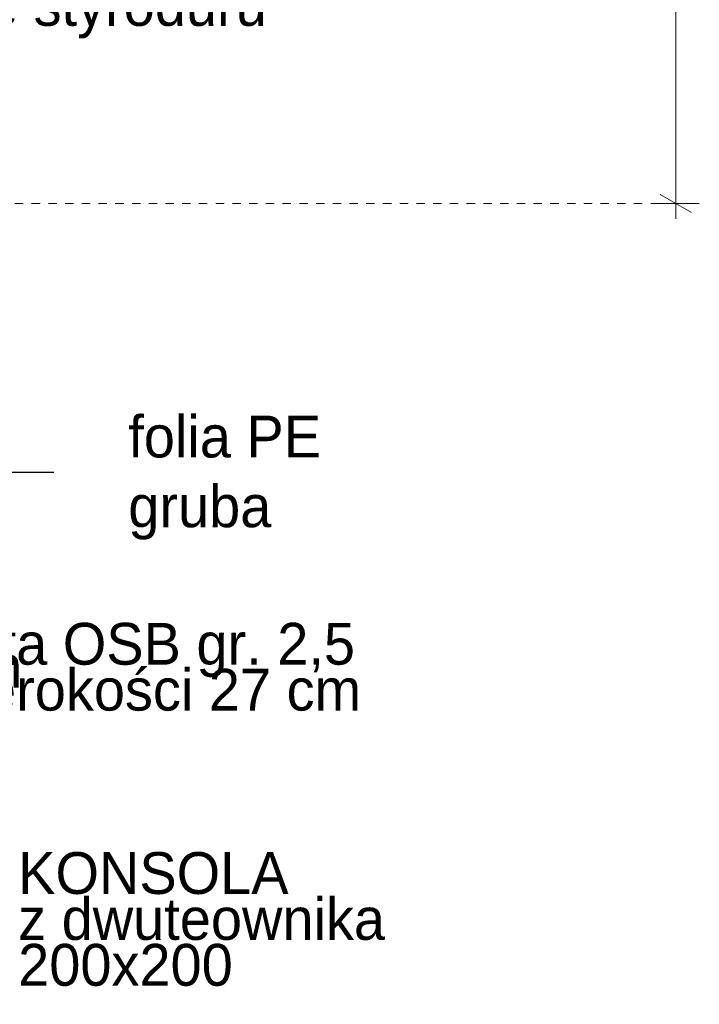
# Model space of a CAD drawing. Extents: x -93487 to -89412, y 100871 to 103816.
# Tile 7 of 15: x -92311 to -91986, y 101950 to 102421. Entities that reach past the tile are written whole.
import ezdxf

# ---------------------------------------------------------------- set-up
doc = ezdxf.new("R2010")
doc.units = 0
doc.header["$MEASUREMENT"] = 0
doc.linetypes.add('Hidden Line copy', pattern=[8, 4, -4])
for name, color, linetype, lineweight in [('A-Opisy_Nr_Pióra__21', 7, 'Continuous', 13), ('Arch balustrady_Nr_Pióra__21', 7, 'Continuous', 13), ('Arch wymiary_Nr_Pióra__21', 7, 'Continuous', 13)]:
    doc.layers.add(name, color=color, linetype=linetype, lineweight=lineweight)
doc.layers.add('Arch wymiary', color=7, linetype='Continuous')
doc.styles.add('GENERATED_STYLE_1', font='txt')
doc.styles.add('GENERATED_STYLE_2', font='txt')
doc.styles.add('GENERATED_STYLE_3', font='txt')
doc.styles.add('GENERATED_STYLE_4', font='txt')
doc.dimstyles.new('GENERATED_STYLE__4', dxfattribs={"dimtxt": 20, "dimasz": 11.4, "dimexe": 0.18, "dimexo": 0, "dimgap": 0.09, "dimtad": 1, "dimdec": 0, "dimlfac": 0.1, "dimzin": 0, "dimdsep": 46, "dimtxsty": 'GENERATED_STYLE_1', "dimblk": 'ARROWHEAD_2', "dimblk1": 'ARROWHEAD_2', "dimblk2": 'ARROWHEAD_2', "dimcen": 0.09, "dimclrd": 7, "dimclre": 7, "dimclrt": 7, "dimazin": 0, "dimtfac": 1, "dimtdec": 4, "dimtmove": 0, "dimatfit": 3, "dimfxl": 0, "dimtolj": 1, "dimtzin": 0, "dimarcsym": 0})
doc.dimstyles.new('GENERATED_STYLE__7', dxfattribs={"dimtxt": 0.18, "dimasz": 27.36, "dimexe": 0.18, "dimexo": 0.0625, "dimgap": 0.09, "dimtad": 0, "dimtih": 1, "dimtoh": 1, "dimdec": 4, "dimzin": 0, "dimdsep": 46, "dimcen": 0.09, "dimadec": 0, "dimazin": 0, "dimtfac": 1, "dimtdec": 4, "dimtmove": 0, "dimatfit": 3, "dimldrblk": 'ARROWHEAD_5', "dimfxl": 0, "dimtolj": 1, "dimtzin": 0, "dimarcsym": 0})

# ---------------------------------------------------------------- blocks, each defined once
blk = doc.blocks.new('*D83')
at = {"layer": 'Arch wymiary_Nr_Pióra__21', "linetype": 'Continuous'}
for p, q in [((-91996.78, 103438.25), (-91996.78, 103445.58)), ((-91989.28, 103433.92), (-92004.28, 103442.58)), ((-91985.53, 103438.25), (-92008.03, 103438.25)), ((-91996.78, 102333.25), (-91996.78, 103438.25)), ((-92004.28, 102337.58), (-91989.28, 102328.92)), ((-91985.53, 102333.25), (-92008.03, 102333.25)), ((-91996.78, 102325.91), (-91996.78, 102333.25))]:
    blk.add_line(p, q, dxfattribs=at)
at = {"layer": 'Arch wymiary_Nr_Pióra__21', "insert": (-92006.91, 102862.32), "char_height": 20, "attachment_point": 7, "rotation": 90, "style": 'GENERATED_STYLE_2'}
blk.add_mtext('{110\\A1{\\H0.7x;\\S5^  ;}}', dxfattribs=at)
blk = doc.blocks.new('ARROWHEAD_2')
at = {"color": 0, "linetype": 'Continuous', "lineweight": 0}
for p, q in [((-0.378, -0.655), (0.378, 0.655)), ((0, 0), (-1, 0))]:
    blk.add_line(p, q, dxfattribs=at)
blk = doc.blocks.new('ARROWHEAD_5')
at = {"color": 0, "linetype": 'Continuous', "lineweight": 0}
blk.add_line((0, 0), (-1, 0), dxfattribs=at)
blk.add_solid([(-1, 0.2679), (0, 0), (-1, -0.2679), (-1, 0.2679)], dxfattribs=at)

msp = doc.modelspace()

# ---------------------------------------------------------------- linework, layer by layer
at = {"layer": 'Arch balustrady_Nr_Pióra__21', "linetype": 'Hidden Line copy'}
msp.add_line((-91996.78, 102333.25), (-92796.85, 102333.25), dxfattribs=at)

# ---------------------------------------------------------------- texts
at = {"layer": 'A-Opisy_Nr_Pióra__21', "linetype": 'Continuous', "char_height": 20, "attachment_point": 4, "style": 'GENERATED_STYLE_3'}
for s, insert, width in [('{klin ze styroduru XPS}', (-92387.1, 102411.41), 220.989), ('{folia PE gruba}', (-92258.58, 102202.13), 144.753)]:
    msp.add_mtext(s, dxfattribs=dict(at, insert=insert, width=width))
at = {"layer": 'A-Opisy_Nr_Pióra__21', "linetype": 'Continuous', "char_height": 20, "attachment_point": 4}
for s, insert, width, line_spacing_factor, style in [('{płyta OSB gr. 2,5 mm\\Pszerokości 27 cm}', (-92353.82, 102111.6), 220.612, 0.329266, 'GENERATED_STYLE_3'), ('{KONSOLA \\Pz dwuteownika \\P200x200}', (-92311.23, 101990.99), 169.601, 0.65844, 'GENERATED_STYLE_4')]:
    msp.add_mtext(s, dxfattribs=dict(at, insert=insert, width=width, line_spacing_factor=line_spacing_factor, style=style))

# ---------------------------------------------------------------- dimensions: what is measured, and where the dimension line sits
at = {"layer": 'Arch wymiary', "linetype": 'Continuous'}
dim = msp.add_linear_dim(base=(-91996.78141717, 102333.24689186), p1=(-92631.35741235, 102333.24689186), p2=(-92408.15255625, 103438.24689186), angle=90, dimstyle='GENERATED_STYLE__4', dxfattribs=at)
dim.commit()
dim.dimension.update_dxf_attribs({"geometry": '*D83', "text_midpoint": (-92010.78141717, 102904.10574105)})

# ---------------------------------------------------------------- leaders
at = {"layer": 'A-Opisy_Nr_Pióra__21', "linetype": 'Continuous', "annotation_type": 0, "has_hookline": 1, "hookline_direction": 1, "text_width": 117.14}
msp.add_leader([(-92543.67, 102300.75), (-92358.3, 102204.82), (-92294.19, 102204.82)], dimstyle='GENERATED_STYLE__7', dxfattribs=at)

doc.saveas('drawing.dxf')
